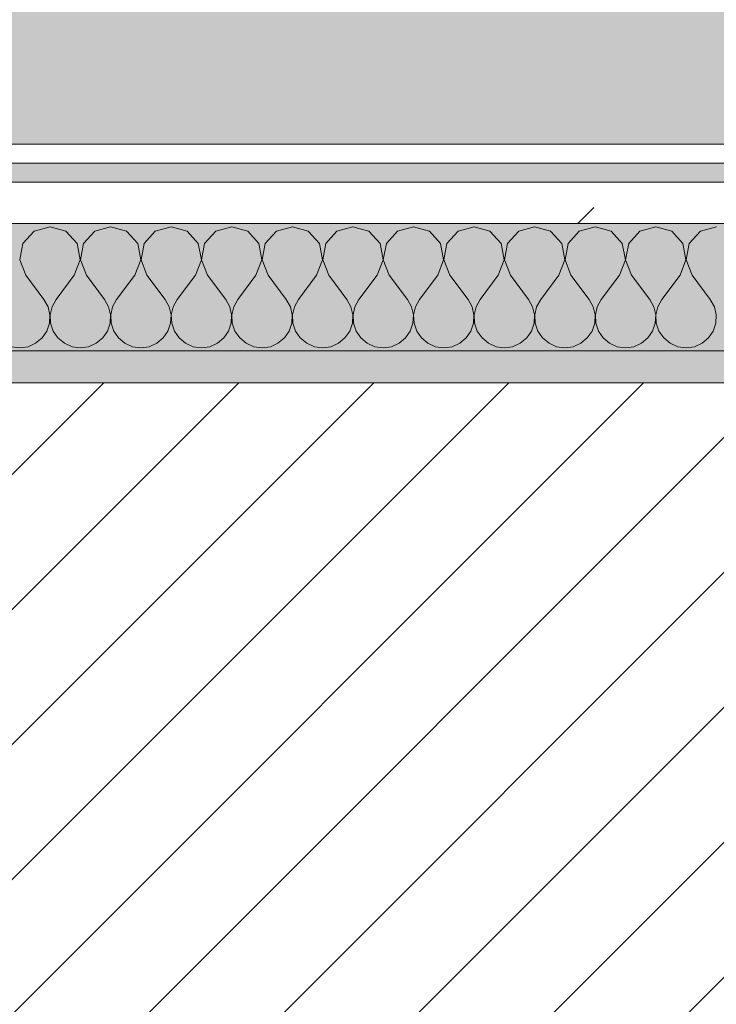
# Model space of a CAD drawing. Header units: millimetres. Extents: x -40968 to 13979, y -19284 to 4746.
# Tile 141 of 256: x -15486 to -15267, y -1399 to -1090. Entities that reach past the tile are written whole.
import ezdxf

# ---------------------------------------------------------------- set-up
doc = ezdxf.new("R2010")
doc.units = ezdxf.units.MM
doc.header["$MEASUREMENT"] = 0
doc.linetypes.add('Wipeout_Contour', pattern=[1000, 0, -1000])
for name, color, linetype in [('12_FAÇ_Façana', 7, 'Continuous'), ('Nuevo_08_E_Envans secs', 7, 'Continuous'), ('Nuevo_14_PAV_Soft Light Grey 0554', 7, 'Continuous')]:
    doc.layers.add(name, color=color, linetype=linetype)
for name, color, linetype, lineweight, true_color in [('12_FAÇ_Façana_Pluma_Nº__176', 7, 'Continuous', 15, 0x93a0c6), ('Nuevo_08_E_Envans secs_Pluma_Nº__102', 7, 'Continuous', 5, 0xcccccc), ('Nuevo_08_E_Envans secs_Pluma_Nº__171', 171, 'Continuous', 13, 0xaaaaff), ('Nuevo_08_E_Envans secs_Pluma_Nº__177', 7, 'Continuous', 15, 0xf7e046), ('Nuevo_14_PAV_Soft Light Grey 0554_Pluma_Nº__245', 7, 'Continuous', 13, 0xe8e8e8)]:
    doc.layers.add(name, color=color, linetype=linetype, lineweight=lineweight, true_color=true_color)
for name, color, linetype, lineweight in [('12_FAÇ_Façana_Pluma_Nº__2', 8, 'Continuous', 5), ('12_FAÇ_Façana_Pluma_Nº__7', 7, 'Continuous', 5), ('Nuevo_08_E_Envans secs_Pluma_Nº__1', 7, 'Continuous', 5)]:
    doc.layers.add(name, color=color, linetype=linetype, lineweight=lineweight)
pattern_1 = [(45, (0, 0), (-183.8478, 183.8478), [195, -65]), (45, (7e-14, 183.85), (-183.8478, 183.8478), [195, -65])]

# ---------------------------------------------------------------- blocks, each defined once
blk = doc.blocks.new('Forjado_1_1', base_point=(-23046.79, -1194.06))
at = {"layer": 'Nuevo_14_PAV_Soft Light Grey 0554_Pluma_Nº__245', "linetype": 'Continuous', "lineweight": 0, "true_color": 0xe8e8e8}
h = blk.add_hatch(color=254, dxfattribs=at)
h.paths.add_polyline_path([(-23046.79, -1194.06), (-1631.11, -1193.63), (-1631.11, -6938.97), (-1556.11, -6938.97), (-1556.11, -7503.98), (-1616.26, -7503.98), (-1616.05, -11935.98), (-1564.89, -11935.98), (-1564.89, -12491.98), (-2024.11, -12491.98), (-2024.11, -12338.98), (-6997.39, -12338.98), (-6997.39, -12391.98), (-3637.68, -12391.98), (-3638.94, -13690.72), (-3644.87, -17130.96), (428.17, -17130.98), (428.89, -16788.98), (778.89, -16788.98), (778.35, -17142.97), (2622.91, -17145.82), (2623.01, -17079.79), (3389.91, -17080.98), (3389.61, -17276.98), (5489.84, -17280.21), (5489.84, -17141.49), (5763.89, -17141.49), (5763.89, -16738.98), (6378.89, -16738.98), (6378.89, -12488.98), (5778.89, -12488.98), (5779.74, -11938.87), (6782.11, -11938.85), (6782.11, -9207.42), (6082.11, -9207.42), (6016.11, -7504.98), (6016.11, -9073.42), (2073.42, -9073.42), (2073.42, -5267.32), (5998.89, -5267.32), (5998.89, -1708.98), (5884.89, -967.98), (7332.11, -967.98), (7332.11, 1999.55), (-28277.4, 1999.55), (-23028.39, 1969.01)])
h.paths.add_polyline_path([(492.89, -5267.32), (1951.42, -5267.32), (1951.42, -9073.42), (492.89, -9073.42)], flags=0)
at = {"layer": 'Nuevo_14_PAV_Soft Light Grey 0554_Pluma_Nº__245', "color": 254, "linetype": 'Continuous', "lineweight": 13, "true_color": 0xe8e8e8, "flags": 128}
blk.add_lwpolyline([(428.17, -17130.98), (-3644.87, -17130.96), (-3638.94, -13690.72), (-3637.68, -12391.98), (-6997.39, -12391.98), (-6997.39, -12338.98), (-2024.11, -12338.98), (-2024.11, -12491.98), (-1564.89, -12491.98), (-1564.89, -11935.98), (-1616.05, -11935.98), (-1616.26, -7503.98), (-1556.11, -7503.98), (-1556.11, -6938.97), (-1631.11, -6938.97), (-1631.11, -1193.63), (-23046.79, -1194.06)], dxfattribs=at)
blk = doc.blocks.new('Muro_12_1', base_point=(-16936.43, -1193.98))
at = {"layer": '12_FAÇ_Façana_Pluma_Nº__176', "linetype": 'Continuous', "lineweight": 0, "true_color": 0x495063}
blk.add_hatch(color=251, dxfattribs=at).paths.add_polyline_path([(-14135.93, -1193.98), (-16936.43, -1193.98), (-16936.43, -1203.98), (-14135.93, -1203.98)])
at = {"layer": '12_FAÇ_Façana_Pluma_Nº__2', "linetype": 'Continuous', "lineweight": 5}
h = blk.add_hatch(dxfattribs=at)
h.set_pattern_fill('Ceramic_0001', color=8, style=0, pattern_type=2)
h.set_pattern_definition([(45, (0, 0), (-21.213203, 21.213203), [])])
h.paths.add_polyline_path([(-16936.43, -1418.98), (-14135.93, -1418.98), (-14135.93, -1203.98), (-16936.43, -1203.98)])
at = {"layer": '12_FAÇ_Façana_Pluma_Nº__7', "color": 7, "linetype": 'Continuous', "lineweight": 5}
blk.add_line((-14135.93, -1203.98), (-16936.43, -1203.98), dxfattribs=at)
at = {"layer": '12_FAÇ_Façana_Pluma_Nº__7', "color": 7, "linetype": 'Continuous', "lineweight": 5, "flags": 128}
blk.add_lwpolyline([(-14135.93, -1193.98), (-16936.43, -1193.98)], dxfattribs=at)
blk = doc.blocks.new('*X239')
at = {"layer": 'Nuevo_08_E_Envans secs_Pluma_Nº__102', "color": 254, "linetype": 'Continuous', "lineweight": 5, "true_color": 0xcccccc}
for p, q in [((-15481.2, -1156.35), (-15484.71, -1160.19)), ((-15476.19, -1154.93), (-15481.2, -1156.35)), ((-15471.18, -1156.35), (-15476.19, -1154.93)), ((-15467.67, -1160.19), (-15471.18, -1156.35)), ((-15462.15, -1156.35), (-15465.66, -1160.19)), ((-15457.14, -1154.93), (-15462.15, -1156.35)), ((-15452.14, -1156.35), (-15457.14, -1154.93)), ((-15448.62, -1160.19), (-15452.14, -1156.35)), ((-15443.1, -1156.35), (-15446.61, -1160.19)), ((-15438.1, -1154.93), (-15443.1, -1156.35)), ((-15433.09, -1156.35), (-15438.1, -1154.93)), ((-15429.58, -1160.19), (-15433.09, -1156.35)), ((-15424.05, -1156.35), (-15427.57, -1160.19)), ((-15419.05, -1154.93), (-15424.05, -1156.35)), ((-15414.04, -1156.35), (-15419.05, -1154.93)), ((-15410.53, -1160.19), (-15414.04, -1156.35)), ((-15405.01, -1156.35), (-15408.52, -1160.19)), ((-15400, -1154.93), (-15405.01, -1156.35)), ((-15394.99, -1156.35), (-15400, -1154.93)), ((-15391.48, -1160.19), (-15394.99, -1156.35)), ((-15385.96, -1156.35), (-15389.47, -1160.19)), ((-15380.95, -1154.93), (-15385.96, -1156.35)), ((-15375.95, -1156.35), (-15380.95, -1154.93)), ((-15372.43, -1160.19), (-15375.95, -1156.35)), ((-15366.91, -1156.35), (-15370.42, -1160.19)), ((-15361.9, -1154.93), (-15366.91, -1156.35)), ((-15356.9, -1156.35), (-15361.9, -1154.93)), ((-15353.39, -1160.19), (-15356.9, -1156.35)), ((-15347.86, -1156.35), (-15351.38, -1160.19)), ((-15342.86, -1154.93), (-15347.86, -1156.35)), ((-15337.85, -1156.35), (-15342.86, -1154.93)), ((-15334.34, -1160.19), (-15337.85, -1156.35)), ((-15328.82, -1156.35), (-15332.33, -1160.19)), ((-15323.81, -1154.93), (-15328.82, -1156.35)), ((-15318.8, -1156.35), (-15323.81, -1154.93)), ((-15315.29, -1160.19), (-15318.8, -1156.35)), ((-15309.77, -1156.35), (-15313.28, -1160.19)), ((-15304.76, -1154.93), (-15309.77, -1156.35)), ((-15299.75, -1156.35), (-15304.76, -1154.93)), ((-15296.24, -1160.19), (-15299.75, -1156.35)), ((-15290.72, -1156.35), (-15294.23, -1160.19)), ((-15285.71, -1154.93), (-15290.72, -1156.35)), ((-15280.71, -1156.35), (-15285.71, -1154.93)), ((-15277.2, -1160.19), (-15280.71, -1156.35)), ((-15271.67, -1156.35), (-15275.19, -1160.19)), ((-15266.67, -1154.93), (-15271.67, -1156.35)), ((-15484.71, -1160.19), (-15485.68, -1165.31)), ((-15466.71, -1165.31), (-15467.67, -1160.19)), ((-15465.66, -1160.19), (-15466.63, -1165.31)), ((-15447.66, -1165.31), (-15448.62, -1160.19)), ((-15446.61, -1160.19), (-15447.58, -1165.31)), ((-15428.61, -1165.31), (-15429.58, -1160.19)), ((-15427.57, -1160.19), (-15428.53, -1165.31)), ((-15409.56, -1165.31), (-15410.53, -1160.19)), ((-15408.52, -1160.19), (-15409.49, -1165.31)), ((-15390.51, -1165.31), (-15391.48, -1160.19)), ((-15389.47, -1160.19), (-15390.44, -1165.31)), ((-15371.47, -1165.31), (-15372.43, -1160.19)), ((-15370.42, -1160.19), (-15371.39, -1165.31)), ((-15352.42, -1165.31), (-15353.39, -1160.19)), ((-15351.38, -1160.19), (-15352.34, -1165.31)), ((-15333.37, -1165.31), (-15334.34, -1160.19)), ((-15332.33, -1160.19), (-15333.29, -1165.31)), ((-15314.32, -1165.31), (-15315.29, -1160.19)), ((-15313.28, -1160.19), (-15314.25, -1165.31)), ((-15295.28, -1165.31), (-15296.24, -1160.19)), ((-15294.23, -1160.19), (-15295.2, -1165.31)), ((-15276.23, -1165.31), (-15277.2, -1160.19)), ((-15275.19, -1160.19), (-15276.15, -1165.31)), ((-15485.68, -1165.31), (-15483.81, -1170.17)), ((-15468.57, -1170.17), (-15466.71, -1165.31)), ((-15466.63, -1165.31), (-15464.76, -1170.17)), ((-15449.52, -1170.17), (-15447.66, -1165.31)), ((-15447.58, -1165.31), (-15445.71, -1170.17)), ((-15430.48, -1170.17), (-15428.61, -1165.31)), ((-15428.53, -1165.31), (-15426.67, -1170.17)), ((-15411.43, -1170.17), (-15409.56, -1165.31)), ((-15409.49, -1165.31), (-15407.62, -1170.17)), ((-15392.38, -1170.17), (-15390.51, -1165.31)), ((-15390.44, -1165.31), (-15388.57, -1170.17)), ((-15373.33, -1170.17), (-15371.47, -1165.31)), ((-15371.39, -1165.31), (-15369.52, -1170.17)), ((-15354.29, -1170.17), (-15352.42, -1165.31)), ((-15352.34, -1165.31), (-15350.48, -1170.17)), ((-15335.24, -1170.17), (-15333.37, -1165.31)), ((-15333.29, -1165.31), (-15331.43, -1170.17)), ((-15316.19, -1170.17), (-15314.32, -1165.31)), ((-15314.25, -1165.31), (-15312.38, -1170.17)), ((-15297.14, -1170.17), (-15295.28, -1165.31)), ((-15295.2, -1165.31), (-15293.33, -1170.17)), ((-15278.1, -1170.17), (-15276.23, -1165.31)), ((-15276.15, -1165.31), (-15274.29, -1170.17)), ((-15483.81, -1170.17), (-15478.1, -1177.79)), ((-15468.57, -1170.17), (-15474.29, -1177.79)), ((-15464.76, -1170.17), (-15459.05, -1177.79)), ((-15449.52, -1170.17), (-15455.24, -1177.79)), ((-15445.71, -1170.17), (-15440, -1177.79)), ((-15430.48, -1170.17), (-15436.19, -1177.79)), ((-15426.67, -1170.17), (-15420.95, -1177.79)), ((-15411.43, -1170.17), (-15417.14, -1177.79)), ((-15407.62, -1170.17), (-15401.9, -1177.79)), ((-15392.38, -1170.17), (-15398.1, -1177.79)), ((-15388.57, -1170.17), (-15382.86, -1177.79)), ((-15373.33, -1170.17), (-15379.05, -1177.79)), ((-15369.52, -1170.17), (-15363.81, -1177.79)), ((-15354.29, -1170.17), (-15360, -1177.79)), ((-15350.48, -1170.17), (-15344.76, -1177.79)), ((-15335.24, -1170.17), (-15340.95, -1177.79)), ((-15331.43, -1170.17), (-15325.71, -1177.79)), ((-15316.19, -1170.17), (-15321.9, -1177.79)), ((-15312.38, -1170.17), (-15306.67, -1177.79)), ((-15297.14, -1170.17), (-15302.86, -1177.79)), ((-15293.33, -1170.17), (-15287.62, -1177.79)), ((-15278.1, -1170.17), (-15283.81, -1177.79)), ((-15274.29, -1170.17), (-15268.57, -1177.79)), ((-15476.82, -1180.08), (-15478.1, -1177.79)), ((-15474.29, -1177.79), (-15475.56, -1180.08)), ((-15457.78, -1180.08), (-15459.05, -1177.79)), ((-15455.24, -1177.79), (-15456.51, -1180.08)), ((-15438.73, -1180.08), (-15440, -1177.79)), ((-15436.19, -1177.79), (-15437.46, -1180.08)), ((-15419.68, -1180.08), (-15420.95, -1177.79)), ((-15417.14, -1177.79), (-15418.41, -1180.08)), ((-15400.63, -1180.08), (-15401.9, -1177.79)), ((-15398.1, -1177.79), (-15399.37, -1180.08)), ((-15381.59, -1180.08), (-15382.86, -1177.79)), ((-15379.05, -1177.79), (-15380.32, -1180.08)), ((-15362.54, -1180.08), (-15363.81, -1177.79)), ((-15360, -1177.79), (-15361.27, -1180.08)), ((-15343.49, -1180.08), (-15344.76, -1177.79)), ((-15340.95, -1177.79), (-15342.22, -1180.08)), ((-15324.44, -1180.08), (-15325.71, -1177.79)), ((-15321.9, -1177.79), (-15323.18, -1180.08)), ((-15305.4, -1180.08), (-15306.67, -1177.79)), ((-15302.86, -1177.79), (-15304.13, -1180.08)), ((-15286.35, -1180.08), (-15287.62, -1177.79)), ((-15283.81, -1177.79), (-15285.08, -1180.08)), ((-15267.3, -1180.08), (-15268.57, -1177.79)), ((-15476.23, -1182.64), (-15476.82, -1180.08)), ((-15475.56, -1180.08), (-15476.15, -1182.64)), ((-15457.18, -1182.64), (-15457.78, -1180.08)), ((-15456.51, -1180.08), (-15457.1, -1182.64)), ((-15438.13, -1182.64), (-15438.73, -1180.08)), ((-15437.46, -1180.08), (-15438.06, -1182.64)), ((-15419.09, -1182.64), (-15419.68, -1180.08)), ((-15418.41, -1180.08), (-15419.01, -1182.64)), ((-15400.04, -1182.64), (-15400.63, -1180.08)), ((-15399.37, -1180.08), (-15399.96, -1182.64)), ((-15380.99, -1182.64), (-15381.59, -1180.08)), ((-15380.32, -1180.08), (-15380.91, -1182.64)), ((-15361.94, -1182.64), (-15362.54, -1180.08)), ((-15361.27, -1180.08), (-15361.87, -1182.64)), ((-15342.9, -1182.64), (-15343.49, -1180.08)), ((-15342.22, -1180.08), (-15342.82, -1182.64)), ((-15323.85, -1182.64), (-15324.44, -1180.08)), ((-15323.18, -1180.08), (-15323.77, -1182.64)), ((-15304.8, -1182.64), (-15305.4, -1180.08)), ((-15304.13, -1180.08), (-15304.72, -1182.64)), ((-15285.75, -1182.64), (-15286.35, -1180.08)), ((-15285.08, -1180.08), (-15285.68, -1182.64)), ((-15266.71, -1182.64), (-15267.3, -1180.08)), ((-15477.2, -1187.76), (-15476.36, -1185.27)), ((-15476.36, -1185.27), (-15476.23, -1182.64)), ((-15476.15, -1182.64), (-15476.02, -1185.27)), ((-15476.02, -1185.27), (-15475.19, -1187.76)), ((-15458.15, -1187.76), (-15457.31, -1185.27)), ((-15457.31, -1185.27), (-15457.18, -1182.64)), ((-15457.1, -1182.64), (-15456.98, -1185.27)), ((-15456.98, -1185.27), (-15456.14, -1187.76)), ((-15439.1, -1187.76), (-15438.26, -1185.27)), ((-15438.26, -1185.27), (-15438.13, -1182.64)), ((-15438.06, -1182.64), (-15437.93, -1185.27)), ((-15437.93, -1185.27), (-15437.09, -1187.76)), ((-15420.05, -1187.76), (-15419.21, -1185.27)), ((-15419.21, -1185.27), (-15419.09, -1182.64)), ((-15419.01, -1182.64), (-15418.88, -1185.27)), ((-15418.88, -1185.27), (-15418.04, -1187.76)), ((-15401.01, -1187.76), (-15400.17, -1185.27)), ((-15400.17, -1185.27), (-15400.04, -1182.64)), ((-15399.96, -1182.64), (-15399.83, -1185.27)), ((-15399.83, -1185.27), (-15398.99, -1187.76)), ((-15381.96, -1187.76), (-15381.12, -1185.27)), ((-15381.12, -1185.27), (-15380.99, -1182.64)), ((-15380.91, -1182.64), (-15380.79, -1185.27)), ((-15380.79, -1185.27), (-15379.95, -1187.76)), ((-15362.91, -1187.76), (-15362.07, -1185.27)), ((-15362.07, -1185.27), (-15361.94, -1182.64)), ((-15361.87, -1182.64), (-15361.74, -1185.27)), ((-15361.74, -1185.27), (-15360.9, -1187.76)), ((-15343.86, -1187.76), (-15343.02, -1185.27)), ((-15343.02, -1185.27), (-15342.9, -1182.64)), ((-15342.82, -1182.64), (-15342.69, -1185.27)), ((-15342.69, -1185.27), (-15341.85, -1187.76)), ((-15324.81, -1187.76), (-15323.98, -1185.27)), ((-15323.98, -1185.27), (-15323.85, -1182.64)), ((-15323.77, -1182.64), (-15323.64, -1185.27)), ((-15323.64, -1185.27), (-15322.8, -1187.76)), ((-15305.77, -1187.76), (-15304.93, -1185.27)), ((-15304.93, -1185.27), (-15304.8, -1182.64)), ((-15304.72, -1182.64), (-15304.6, -1185.27)), ((-15304.6, -1185.27), (-15303.76, -1187.76)), ((-15286.72, -1187.76), (-15285.88, -1185.27)), ((-15285.88, -1185.27), (-15285.75, -1182.64)), ((-15285.68, -1182.64), (-15285.55, -1185.27)), ((-15285.55, -1185.27), (-15284.71, -1187.76)), ((-15267.67, -1187.76), (-15266.83, -1185.27)), ((-15266.83, -1185.27), (-15266.71, -1182.64)), ((-15478.68, -1189.92), (-15477.2, -1187.76)), ((-15475.19, -1187.76), (-15473.7, -1189.92)), ((-15459.64, -1189.92), (-15458.15, -1187.76)), ((-15456.14, -1187.76), (-15454.65, -1189.92)), ((-15440.59, -1189.92), (-15439.1, -1187.76)), ((-15437.09, -1187.76), (-15435.6, -1189.92)), ((-15421.54, -1189.92), (-15420.05, -1187.76)), ((-15418.04, -1187.76), (-15416.55, -1189.92)), ((-15402.49, -1189.92), (-15401.01, -1187.76)), ((-15398.99, -1187.76), (-15397.51, -1189.92)), ((-15383.45, -1189.92), (-15381.96, -1187.76)), ((-15379.95, -1187.76), (-15378.46, -1189.92)), ((-15364.4, -1189.92), (-15362.91, -1187.76)), ((-15360.9, -1187.76), (-15359.41, -1189.92)), ((-15345.35, -1189.92), (-15343.86, -1187.76)), ((-15341.85, -1187.76), (-15340.36, -1189.92)), ((-15326.3, -1189.92), (-15324.81, -1187.76)), ((-15322.8, -1187.76), (-15321.32, -1189.92)), ((-15307.26, -1189.92), (-15305.77, -1187.76)), ((-15303.76, -1187.76), (-15302.27, -1189.92)), ((-15288.21, -1189.92), (-15286.72, -1187.76)), ((-15284.71, -1187.76), (-15283.22, -1189.92)), ((-15269.16, -1189.92), (-15267.67, -1187.76)), ((-15483.11, -1192.66), (-15480.71, -1191.6)), ((-15480.71, -1191.6), (-15478.68, -1189.92)), ((-15473.7, -1189.92), (-15471.67, -1191.6)), ((-15471.67, -1191.6), (-15469.27, -1192.66)), ((-15464.06, -1192.66), (-15461.66, -1191.6)), ((-15461.66, -1191.6), (-15459.64, -1189.92)), ((-15454.65, -1189.92), (-15452.63, -1191.6)), ((-15452.63, -1191.6), (-15450.22, -1192.66)), ((-15445.02, -1192.66), (-15442.61, -1191.6)), ((-15442.61, -1191.6), (-15440.59, -1189.92)), ((-15435.6, -1189.92), (-15433.58, -1191.6)), ((-15433.58, -1191.6), (-15431.17, -1192.66)), ((-15425.97, -1192.66), (-15423.56, -1191.6)), ((-15423.56, -1191.6), (-15421.54, -1189.92)), ((-15416.55, -1189.92), (-15414.53, -1191.6)), ((-15414.53, -1191.6), (-15412.13, -1192.66)), ((-15406.92, -1192.66), (-15404.52, -1191.6)), ((-15404.52, -1191.6), (-15402.49, -1189.92)), ((-15397.51, -1189.92), (-15395.48, -1191.6)), ((-15395.48, -1191.6), (-15393.08, -1192.66)), ((-15387.87, -1192.66), (-15385.47, -1191.6)), ((-15385.47, -1191.6), (-15383.45, -1189.92)), ((-15378.46, -1189.92), (-15376.44, -1191.6)), ((-15376.44, -1191.6), (-15374.03, -1192.66)), ((-15368.83, -1192.66), (-15366.42, -1191.6)), ((-15366.42, -1191.6), (-15364.4, -1189.92)), ((-15359.41, -1189.92), (-15357.39, -1191.6)), ((-15357.39, -1191.6), (-15354.98, -1192.66)), ((-15349.78, -1192.66), (-15347.37, -1191.6)), ((-15347.37, -1191.6), (-15345.35, -1189.92)), ((-15340.36, -1189.92), (-15338.34, -1191.6)), ((-15338.34, -1191.6), (-15335.94, -1192.66)), ((-15330.73, -1192.66), (-15328.33, -1191.6)), ((-15328.33, -1191.6), (-15326.3, -1189.92)), ((-15321.32, -1189.92), (-15319.29, -1191.6)), ((-15319.29, -1191.6), (-15316.89, -1192.66)), ((-15311.68, -1192.66), (-15309.28, -1191.6)), ((-15309.28, -1191.6), (-15307.26, -1189.92)), ((-15302.27, -1189.92), (-15300.25, -1191.6)), ((-15300.25, -1191.6), (-15297.84, -1192.66)), ((-15292.64, -1192.66), (-15290.23, -1191.6)), ((-15290.23, -1191.6), (-15288.21, -1189.92)), ((-15283.22, -1189.92), (-15281.2, -1191.6)), ((-15281.2, -1191.6), (-15278.79, -1192.66)), ((-15273.59, -1192.66), (-15271.18, -1191.6)), ((-15271.18, -1191.6), (-15269.16, -1189.92)), ((-15488.32, -1192.66), (-15485.71, -1193.02)), ((-15485.71, -1193.02), (-15483.11, -1192.66)), ((-15469.27, -1192.66), (-15466.67, -1193.02)), ((-15466.67, -1193.02), (-15464.06, -1192.66)), ((-15450.22, -1192.66), (-15447.62, -1193.02)), ((-15447.62, -1193.02), (-15445.02, -1192.66)), ((-15431.17, -1192.66), (-15428.57, -1193.02)), ((-15428.57, -1193.02), (-15425.97, -1192.66)), ((-15412.13, -1192.66), (-15409.52, -1193.02)), ((-15409.52, -1193.02), (-15406.92, -1192.66)), ((-15393.08, -1192.66), (-15390.48, -1193.02)), ((-15390.48, -1193.02), (-15387.87, -1192.66)), ((-15374.03, -1192.66), (-15371.43, -1193.02)), ((-15371.43, -1193.02), (-15368.83, -1192.66)), ((-15354.98, -1192.66), (-15352.38, -1193.02)), ((-15352.38, -1193.02), (-15349.78, -1192.66)), ((-15335.94, -1192.66), (-15333.33, -1193.02)), ((-15333.33, -1193.02), (-15330.73, -1192.66)), ((-15316.89, -1192.66), (-15314.29, -1193.02)), ((-15314.29, -1193.02), (-15311.68, -1192.66)), ((-15297.84, -1192.66), (-15295.24, -1193.02)), ((-15295.24, -1193.02), (-15292.64, -1192.66)), ((-15278.79, -1192.66), (-15276.19, -1193.02)), ((-15276.19, -1193.02), (-15273.59, -1192.66))]:
    blk.add_line(p, q, dxfattribs=at)
blk = doc.blocks.new('Muro_92_1', base_point=(-14135.93, -1193.98))
at = {"layer": 'Nuevo_08_E_Envans secs_Pluma_Nº__1', "color": 7, "linetype": 'Continuous', "lineweight": 5, "flags": 128}
blk.add_lwpolyline([(-16936.43, -1193.98), (-14135.93, -1193.98)], dxfattribs=at)
at = {"color": 254, "linetype": 'Wipeout_Contour', "lineweight": 0, "ltscale": 62310.788122}
blk.add_wipeout([(-14135.93, -1128.98), (-16936.43, -1128.98), (-16936.43, -1134.98), (-14135.93, -1134.98)], dxfattribs=at).dxf.layer = 'Nuevo_08_E_Envans secs'
at = {"color": 254, "linetype": 'Wipeout_Contour', "lineweight": 0, "ltscale": 62315.364932}
blk.add_wipeout([(-14135.93, -1140.98), (-16936.43, -1140.98), (-16936.43, -1153.98), (-14135.93, -1153.98)], dxfattribs=at).dxf.layer = 'Nuevo_08_E_Envans secs'
at = {"layer": 'Nuevo_08_E_Envans secs_Pluma_Nº__171', "linetype": 'Continuous', "lineweight": 13, "true_color": 0xaaaaff}
h = blk.add_hatch(dxfattribs=at)
h.set_pattern_fill('Panellat_HPL_0001', color=161, style=0, pattern_type=2)
h.set_pattern_definition(pattern_1)
h.paths.add_polyline_path([(-14135.93, -1128.98), (-16936.43, -1128.98), (-16936.43, -1134.98), (-14135.93, -1134.98)])
at = {"layer": 'Nuevo_08_E_Envans secs_Pluma_Nº__177', "linetype": 'Continuous', "lineweight": 15, "true_color": 0xf7e046}
h = blk.add_hatch(dxfattribs=at)
h.set_pattern_fill('Panellat_HPL_0001', color=53, style=0, pattern_type=2)
h.set_pattern_definition(pattern_1)
h.paths.add_polyline_path([(-14135.93, -1140.98), (-16936.43, -1140.98), (-16936.43, -1153.98), (-14135.93, -1153.98)])
at = {"layer": 'Nuevo_08_E_Envans secs_Pluma_Nº__1', "color": 7, "linetype": 'Continuous', "lineweight": 5}
for p, q in [((-14135.93, -1134.98), (-16936.43, -1134.98)), ((-14135.93, -1140.98), (-16936.43, -1140.98)), ((-14135.93, -1153.98), (-16936.43, -1153.98))]:
    blk.add_line(p, q, dxfattribs=at)
at = {"layer": 'Nuevo_08_E_Envans secs_Pluma_Nº__1', "color": 7, "linetype": 'Continuous', "lineweight": 5, "flags": 128}
blk.add_lwpolyline([(-14135.93, -1128.98), (-16936.43, -1128.98)], dxfattribs=at)
at = {"layer": 'Nuevo_08_E_Envans secs', "color": 7, "lineweight": 20}
blk.add_blockref('*X239', (0, 0), dxfattribs=at)
blk = doc.blocks.new('*X495')
at = {"layer": 'Nuevo_08_E_Envans secs_Pluma_Nº__102', "color": 254, "linetype": 'Continuous', "lineweight": 5, "true_color": 0xcccccc}
for p, q in [((-15481.2, -1156.35), (-15484.71, -1160.19)), ((-15476.19, -1154.93), (-15481.2, -1156.35)), ((-15471.18, -1156.35), (-15476.19, -1154.93)), ((-15467.67, -1160.19), (-15471.18, -1156.35)), ((-15462.15, -1156.35), (-15465.66, -1160.19)), ((-15457.14, -1154.93), (-15462.15, -1156.35)), ((-15452.14, -1156.35), (-15457.14, -1154.93)), ((-15448.62, -1160.19), (-15452.14, -1156.35)), ((-15443.1, -1156.35), (-15446.61, -1160.19)), ((-15438.1, -1154.93), (-15443.1, -1156.35)), ((-15433.09, -1156.35), (-15438.1, -1154.93)), ((-15429.58, -1160.19), (-15433.09, -1156.35)), ((-15424.05, -1156.35), (-15427.57, -1160.19)), ((-15419.05, -1154.93), (-15424.05, -1156.35)), ((-15414.04, -1156.35), (-15419.05, -1154.93)), ((-15410.53, -1160.19), (-15414.04, -1156.35)), ((-15405.01, -1156.35), (-15408.52, -1160.19)), ((-15400, -1154.93), (-15405.01, -1156.35)), ((-15394.99, -1156.35), (-15400, -1154.93)), ((-15391.48, -1160.19), (-15394.99, -1156.35)), ((-15385.96, -1156.35), (-15389.47, -1160.19)), ((-15380.95, -1154.93), (-15385.96, -1156.35)), ((-15375.95, -1156.35), (-15380.95, -1154.93)), ((-15372.43, -1160.19), (-15375.95, -1156.35)), ((-15366.91, -1156.35), (-15370.42, -1160.19)), ((-15361.9, -1154.93), (-15366.91, -1156.35)), ((-15356.9, -1156.35), (-15361.9, -1154.93)), ((-15353.39, -1160.19), (-15356.9, -1156.35)), ((-15347.86, -1156.35), (-15351.38, -1160.19)), ((-15342.86, -1154.93), (-15347.86, -1156.35)), ((-15337.85, -1156.35), (-15342.86, -1154.93)), ((-15334.34, -1160.19), (-15337.85, -1156.35)), ((-15328.82, -1156.35), (-15332.33, -1160.19)), ((-15323.81, -1154.93), (-15328.82, -1156.35)), ((-15318.8, -1156.35), (-15323.81, -1154.93)), ((-15315.29, -1160.19), (-15318.8, -1156.35)), ((-15309.77, -1156.35), (-15313.28, -1160.19)), ((-15304.76, -1154.93), (-15309.77, -1156.35)), ((-15299.75, -1156.35), (-15304.76, -1154.93)), ((-15296.24, -1160.19), (-15299.75, -1156.35)), ((-15290.72, -1156.35), (-15294.23, -1160.19)), ((-15285.71, -1154.93), (-15290.72, -1156.35)), ((-15280.71, -1156.35), (-15285.71, -1154.93)), ((-15277.2, -1160.19), (-15280.71, -1156.35)), ((-15271.67, -1156.35), (-15275.19, -1160.19)), ((-15266.67, -1154.93), (-15271.67, -1156.35)), ((-15484.71, -1160.19), (-15485.68, -1165.31)), ((-15466.71, -1165.31), (-15467.67, -1160.19)), ((-15465.66, -1160.19), (-15466.63, -1165.31)), ((-15447.66, -1165.31), (-15448.62, -1160.19)), ((-15446.61, -1160.19), (-15447.58, -1165.31)), ((-15428.61, -1165.31), (-15429.58, -1160.19)), ((-15427.57, -1160.19), (-15428.53, -1165.31)), ((-15409.56, -1165.31), (-15410.53, -1160.19)), ((-15408.52, -1160.19), (-15409.49, -1165.31)), ((-15390.51, -1165.31), (-15391.48, -1160.19)), ((-15389.47, -1160.19), (-15390.44, -1165.31)), ((-15371.47, -1165.31), (-15372.43, -1160.19)), ((-15370.42, -1160.19), (-15371.39, -1165.31)), ((-15352.42, -1165.31), (-15353.39, -1160.19)), ((-15351.38, -1160.19), (-15352.34, -1165.31)), ((-15333.37, -1165.31), (-15334.34, -1160.19)), ((-15332.33, -1160.19), (-15333.29, -1165.31)), ((-15314.32, -1165.31), (-15315.29, -1160.19)), ((-15313.28, -1160.19), (-15314.25, -1165.31)), ((-15295.28, -1165.31), (-15296.24, -1160.19)), ((-15294.23, -1160.19), (-15295.2, -1165.31)), ((-15276.23, -1165.31), (-15277.2, -1160.19)), ((-15275.19, -1160.19), (-15276.15, -1165.31)), ((-15485.68, -1165.31), (-15483.81, -1170.17)), ((-15468.57, -1170.17), (-15466.71, -1165.31)), ((-15466.63, -1165.31), (-15464.76, -1170.17)), ((-15449.52, -1170.17), (-15447.66, -1165.31)), ((-15447.58, -1165.31), (-15445.71, -1170.17)), ((-15430.48, -1170.17), (-15428.61, -1165.31)), ((-15428.53, -1165.31), (-15426.67, -1170.17)), ((-15411.43, -1170.17), (-15409.56, -1165.31)), ((-15409.49, -1165.31), (-15407.62, -1170.17)), ((-15392.38, -1170.17), (-15390.51, -1165.31)), ((-15390.44, -1165.31), (-15388.57, -1170.17)), ((-15373.33, -1170.17), (-15371.47, -1165.31)), ((-15371.39, -1165.31), (-15369.52, -1170.17)), ((-15354.29, -1170.17), (-15352.42, -1165.31)), ((-15352.34, -1165.31), (-15350.48, -1170.17)), ((-15335.24, -1170.17), (-15333.37, -1165.31)), ((-15333.29, -1165.31), (-15331.43, -1170.17)), ((-15316.19, -1170.17), (-15314.32, -1165.31)), ((-15314.25, -1165.31), (-15312.38, -1170.17)), ((-15297.14, -1170.17), (-15295.28, -1165.31)), ((-15295.2, -1165.31), (-15293.33, -1170.17)), ((-15278.1, -1170.17), (-15276.23, -1165.31)), ((-15276.15, -1165.31), (-15274.29, -1170.17)), ((-15483.81, -1170.17), (-15478.1, -1177.79)), ((-15468.57, -1170.17), (-15474.29, -1177.79)), ((-15464.76, -1170.17), (-15459.05, -1177.79)), ((-15449.52, -1170.17), (-15455.24, -1177.79)), ((-15445.71, -1170.17), (-15440, -1177.79)), ((-15430.48, -1170.17), (-15436.19, -1177.79)), ((-15426.67, -1170.17), (-15420.95, -1177.79)), ((-15411.43, -1170.17), (-15417.14, -1177.79)), ((-15407.62, -1170.17), (-15401.9, -1177.79)), ((-15392.38, -1170.17), (-15398.1, -1177.79)), ((-15388.57, -1170.17), (-15382.86, -1177.79)), ((-15373.33, -1170.17), (-15379.05, -1177.79)), ((-15369.52, -1170.17), (-15363.81, -1177.79)), ((-15354.29, -1170.17), (-15360, -1177.79)), ((-15350.48, -1170.17), (-15344.76, -1177.79)), ((-15335.24, -1170.17), (-15340.95, -1177.79)), ((-15331.43, -1170.17), (-15325.71, -1177.79)), ((-15316.19, -1170.17), (-15321.9, -1177.79)), ((-15312.38, -1170.17), (-15306.67, -1177.79)), ((-15297.14, -1170.17), (-15302.86, -1177.79)), ((-15293.33, -1170.17), (-15287.62, -1177.79)), ((-15278.1, -1170.17), (-15283.81, -1177.79)), ((-15274.29, -1170.17), (-15268.57, -1177.79)), ((-15476.82, -1180.08), (-15478.1, -1177.79)), ((-15474.29, -1177.79), (-15475.56, -1180.08)), ((-15457.78, -1180.08), (-15459.05, -1177.79)), ((-15455.24, -1177.79), (-15456.51, -1180.08)), ((-15438.73, -1180.08), (-15440, -1177.79)), ((-15436.19, -1177.79), (-15437.46, -1180.08)), ((-15419.68, -1180.08), (-15420.95, -1177.79)), ((-15417.14, -1177.79), (-15418.41, -1180.08)), ((-15400.63, -1180.08), (-15401.9, -1177.79)), ((-15398.1, -1177.79), (-15399.37, -1180.08)), ((-15381.59, -1180.08), (-15382.86, -1177.79)), ((-15379.05, -1177.79), (-15380.32, -1180.08)), ((-15362.54, -1180.08), (-15363.81, -1177.79)), ((-15360, -1177.79), (-15361.27, -1180.08)), ((-15343.49, -1180.08), (-15344.76, -1177.79)), ((-15340.95, -1177.79), (-15342.22, -1180.08)), ((-15324.44, -1180.08), (-15325.71, -1177.79)), ((-15321.9, -1177.79), (-15323.18, -1180.08)), ((-15305.4, -1180.08), (-15306.67, -1177.79)), ((-15302.86, -1177.79), (-15304.13, -1180.08)), ((-15286.35, -1180.08), (-15287.62, -1177.79)), ((-15283.81, -1177.79), (-15285.08, -1180.08)), ((-15267.3, -1180.08), (-15268.57, -1177.79)), ((-15476.23, -1182.64), (-15476.82, -1180.08)), ((-15475.56, -1180.08), (-15476.15, -1182.64)), ((-15457.18, -1182.64), (-15457.78, -1180.08)), ((-15456.51, -1180.08), (-15457.1, -1182.64)), ((-15438.13, -1182.64), (-15438.73, -1180.08)), ((-15437.46, -1180.08), (-15438.06, -1182.64)), ((-15419.09, -1182.64), (-15419.68, -1180.08)), ((-15418.41, -1180.08), (-15419.01, -1182.64)), ((-15400.04, -1182.64), (-15400.63, -1180.08)), ((-15399.37, -1180.08), (-15399.96, -1182.64)), ((-15380.99, -1182.64), (-15381.59, -1180.08)), ((-15380.32, -1180.08), (-15380.91, -1182.64)), ((-15361.94, -1182.64), (-15362.54, -1180.08)), ((-15361.27, -1180.08), (-15361.87, -1182.64)), ((-15342.9, -1182.64), (-15343.49, -1180.08)), ((-15342.22, -1180.08), (-15342.82, -1182.64)), ((-15323.85, -1182.64), (-15324.44, -1180.08)), ((-15323.18, -1180.08), (-15323.77, -1182.64)), ((-15304.8, -1182.64), (-15305.4, -1180.08)), ((-15304.13, -1180.08), (-15304.72, -1182.64)), ((-15285.75, -1182.64), (-15286.35, -1180.08)), ((-15285.08, -1180.08), (-15285.68, -1182.64)), ((-15266.71, -1182.64), (-15267.3, -1180.08)), ((-15477.2, -1187.76), (-15476.36, -1185.27)), ((-15476.36, -1185.27), (-15476.23, -1182.64)), ((-15476.15, -1182.64), (-15476.02, -1185.27)), ((-15476.02, -1185.27), (-15475.19, -1187.76)), ((-15458.15, -1187.76), (-15457.31, -1185.27)), ((-15457.31, -1185.27), (-15457.18, -1182.64)), ((-15457.1, -1182.64), (-15456.98, -1185.27)), ((-15456.98, -1185.27), (-15456.14, -1187.76)), ((-15439.1, -1187.76), (-15438.26, -1185.27)), ((-15438.26, -1185.27), (-15438.13, -1182.64)), ((-15438.06, -1182.64), (-15437.93, -1185.27)), ((-15437.93, -1185.27), (-15437.09, -1187.76)), ((-15420.05, -1187.76), (-15419.21, -1185.27)), ((-15419.21, -1185.27), (-15419.09, -1182.64)), ((-15419.01, -1182.64), (-15418.88, -1185.27)), ((-15418.88, -1185.27), (-15418.04, -1187.76)), ((-15401.01, -1187.76), (-15400.17, -1185.27)), ((-15400.17, -1185.27), (-15400.04, -1182.64)), ((-15399.96, -1182.64), (-15399.83, -1185.27)), ((-15399.83, -1185.27), (-15398.99, -1187.76)), ((-15381.96, -1187.76), (-15381.12, -1185.27)), ((-15381.12, -1185.27), (-15380.99, -1182.64)), ((-15380.91, -1182.64), (-15380.79, -1185.27)), ((-15380.79, -1185.27), (-15379.95, -1187.76)), ((-15362.91, -1187.76), (-15362.07, -1185.27)), ((-15362.07, -1185.27), (-15361.94, -1182.64)), ((-15361.87, -1182.64), (-15361.74, -1185.27)), ((-15361.74, -1185.27), (-15360.9, -1187.76)), ((-15343.86, -1187.76), (-15343.02, -1185.27)), ((-15343.02, -1185.27), (-15342.9, -1182.64)), ((-15342.82, -1182.64), (-15342.69, -1185.27)), ((-15342.69, -1185.27), (-15341.85, -1187.76)), ((-15324.81, -1187.76), (-15323.98, -1185.27)), ((-15323.98, -1185.27), (-15323.85, -1182.64)), ((-15323.77, -1182.64), (-15323.64, -1185.27)), ((-15323.64, -1185.27), (-15322.8, -1187.76)), ((-15305.77, -1187.76), (-15304.93, -1185.27)), ((-15304.93, -1185.27), (-15304.8, -1182.64)), ((-15304.72, -1182.64), (-15304.6, -1185.27)), ((-15304.6, -1185.27), (-15303.76, -1187.76)), ((-15286.72, -1187.76), (-15285.88, -1185.27)), ((-15285.88, -1185.27), (-15285.75, -1182.64)), ((-15285.68, -1182.64), (-15285.55, -1185.27)), ((-15285.55, -1185.27), (-15284.71, -1187.76)), ((-15267.67, -1187.76), (-15266.83, -1185.27)), ((-15266.83, -1185.27), (-15266.71, -1182.64)), ((-15478.68, -1189.92), (-15477.2, -1187.76)), ((-15475.19, -1187.76), (-15473.7, -1189.92)), ((-15459.64, -1189.92), (-15458.15, -1187.76)), ((-15456.14, -1187.76), (-15454.65, -1189.92)), ((-15440.59, -1189.92), (-15439.1, -1187.76)), ((-15437.09, -1187.76), (-15435.6, -1189.92)), ((-15421.54, -1189.92), (-15420.05, -1187.76)), ((-15418.04, -1187.76), (-15416.55, -1189.92)), ((-15402.49, -1189.92), (-15401.01, -1187.76)), ((-15398.99, -1187.76), (-15397.51, -1189.92)), ((-15383.45, -1189.92), (-15381.96, -1187.76)), ((-15379.95, -1187.76), (-15378.46, -1189.92)), ((-15364.4, -1189.92), (-15362.91, -1187.76)), ((-15360.9, -1187.76), (-15359.41, -1189.92)), ((-15345.35, -1189.92), (-15343.86, -1187.76)), ((-15341.85, -1187.76), (-15340.36, -1189.92)), ((-15326.3, -1189.92), (-15324.81, -1187.76)), ((-15322.8, -1187.76), (-15321.32, -1189.92)), ((-15307.26, -1189.92), (-15305.77, -1187.76)), ((-15303.76, -1187.76), (-15302.27, -1189.92)), ((-15288.21, -1189.92), (-15286.72, -1187.76)), ((-15284.71, -1187.76), (-15283.22, -1189.92)), ((-15269.16, -1189.92), (-15267.67, -1187.76)), ((-15483.11, -1192.66), (-15480.71, -1191.6)), ((-15480.71, -1191.6), (-15478.68, -1189.92)), ((-15473.7, -1189.92), (-15471.67, -1191.6)), ((-15471.67, -1191.6), (-15469.27, -1192.66)), ((-15464.06, -1192.66), (-15461.66, -1191.6)), ((-15461.66, -1191.6), (-15459.64, -1189.92)), ((-15454.65, -1189.92), (-15452.63, -1191.6)), ((-15452.63, -1191.6), (-15450.22, -1192.66)), ((-15445.02, -1192.66), (-15442.61, -1191.6)), ((-15442.61, -1191.6), (-15440.59, -1189.92)), ((-15435.6, -1189.92), (-15433.58, -1191.6)), ((-15433.58, -1191.6), (-15431.17, -1192.66)), ((-15425.97, -1192.66), (-15423.56, -1191.6)), ((-15423.56, -1191.6), (-15421.54, -1189.92)), ((-15416.55, -1189.92), (-15414.53, -1191.6)), ((-15414.53, -1191.6), (-15412.13, -1192.66)), ((-15406.92, -1192.66), (-15404.52, -1191.6)), ((-15404.52, -1191.6), (-15402.49, -1189.92)), ((-15397.51, -1189.92), (-15395.48, -1191.6)), ((-15395.48, -1191.6), (-15393.08, -1192.66)), ((-15387.87, -1192.66), (-15385.47, -1191.6)), ((-15385.47, -1191.6), (-15383.45, -1189.92)), ((-15378.46, -1189.92), (-15376.44, -1191.6)), ((-15376.44, -1191.6), (-15374.03, -1192.66)), ((-15368.83, -1192.66), (-15366.42, -1191.6)), ((-15366.42, -1191.6), (-15364.4, -1189.92)), ((-15359.41, -1189.92), (-15357.39, -1191.6)), ((-15357.39, -1191.6), (-15354.98, -1192.66)), ((-15349.78, -1192.66), (-15347.37, -1191.6)), ((-15347.37, -1191.6), (-15345.35, -1189.92)), ((-15340.36, -1189.92), (-15338.34, -1191.6)), ((-15338.34, -1191.6), (-15335.94, -1192.66)), ((-15330.73, -1192.66), (-15328.33, -1191.6)), ((-15328.33, -1191.6), (-15326.3, -1189.92)), ((-15321.32, -1189.92), (-15319.29, -1191.6)), ((-15319.29, -1191.6), (-15316.89, -1192.66)), ((-15311.68, -1192.66), (-15309.28, -1191.6)), ((-15309.28, -1191.6), (-15307.26, -1189.92)), ((-15302.27, -1189.92), (-15300.25, -1191.6)), ((-15300.25, -1191.6), (-15297.84, -1192.66)), ((-15292.64, -1192.66), (-15290.23, -1191.6)), ((-15290.23, -1191.6), (-15288.21, -1189.92)), ((-15283.22, -1189.92), (-15281.2, -1191.6)), ((-15281.2, -1191.6), (-15278.79, -1192.66)), ((-15273.59, -1192.66), (-15271.18, -1191.6)), ((-15271.18, -1191.6), (-15269.16, -1189.92)), ((-15488.32, -1192.66), (-15485.71, -1193.02)), ((-15485.71, -1193.02), (-15483.11, -1192.66)), ((-15469.27, -1192.66), (-15466.67, -1193.02)), ((-15466.67, -1193.02), (-15464.06, -1192.66)), ((-15450.22, -1192.66), (-15447.62, -1193.02)), ((-15447.62, -1193.02), (-15445.02, -1192.66)), ((-15431.17, -1192.66), (-15428.57, -1193.02)), ((-15428.57, -1193.02), (-15425.97, -1192.66)), ((-15412.13, -1192.66), (-15409.52, -1193.02)), ((-15409.52, -1193.02), (-15406.92, -1192.66)), ((-15393.08, -1192.66), (-15390.48, -1193.02)), ((-15390.48, -1193.02), (-15387.87, -1192.66)), ((-15374.03, -1192.66), (-15371.43, -1193.02)), ((-15371.43, -1193.02), (-15368.83, -1192.66)), ((-15354.98, -1192.66), (-15352.38, -1193.02)), ((-15352.38, -1193.02), (-15349.78, -1192.66)), ((-15335.94, -1192.66), (-15333.33, -1193.02)), ((-15333.33, -1193.02), (-15330.73, -1192.66)), ((-15316.89, -1192.66), (-15314.29, -1193.02)), ((-15314.29, -1193.02), (-15311.68, -1192.66)), ((-15297.84, -1192.66), (-15295.24, -1193.02)), ((-15295.24, -1193.02), (-15292.64, -1192.66)), ((-15278.79, -1192.66), (-15276.19, -1193.02)), ((-15276.19, -1193.02), (-15273.59, -1192.66))]:
    blk.add_line(p, q, dxfattribs=at)
blk = doc.blocks.new('Muro_152_1', base_point=(-16136.43, -1128.98))
at = {"layer": 'Nuevo_08_E_Envans secs_Pluma_Nº__1', "color": 7, "linetype": 'Continuous', "lineweight": 5, "flags": 128}
blk.add_lwpolyline([(-16136.43, -1193.98), (-14135.93, -1193.98)], dxfattribs=at)
at = {"color": 254, "linetype": 'Wipeout_Contour', "lineweight": 0, "ltscale": 60714.529183}
blk.add_wipeout([(-14135.93, -1128.98), (-16136.43, -1128.98), (-16136.43, -1134.98), (-14135.93, -1134.98)], dxfattribs=at).dxf.layer = 'Nuevo_08_E_Envans secs'
at = {"color": 254, "linetype": 'Wipeout_Contour', "lineweight": 0, "ltscale": 60719.208822}
blk.add_wipeout([(-14135.93, -1140.98), (-16136.43, -1140.98), (-16136.43, -1153.98), (-14135.93, -1153.98)], dxfattribs=at).dxf.layer = 'Nuevo_08_E_Envans secs'
at = {"layer": 'Nuevo_08_E_Envans secs_Pluma_Nº__171', "linetype": 'Continuous', "lineweight": 13, "true_color": 0xaaaaff}
h = blk.add_hatch(dxfattribs=at)
h.set_pattern_fill('Panellat_HPL_0001', color=161, style=0, pattern_type=2)
h.set_pattern_definition(pattern_1)
h.paths.add_polyline_path([(-14135.93, -1128.98), (-16136.43, -1128.98), (-16136.43, -1134.98), (-14135.93, -1134.98)])
at = {"layer": 'Nuevo_08_E_Envans secs_Pluma_Nº__177', "linetype": 'Continuous', "lineweight": 15, "true_color": 0xf7e046}
h = blk.add_hatch(dxfattribs=at)
h.set_pattern_fill('Panellat_HPL_0001', color=53, style=0, pattern_type=2)
h.set_pattern_definition(pattern_1)
h.paths.add_polyline_path([(-14135.93, -1140.98), (-16136.43, -1140.98), (-16136.43, -1153.98), (-14135.93, -1153.98)])
at = {"layer": 'Nuevo_08_E_Envans secs_Pluma_Nº__1', "color": 7, "linetype": 'Continuous', "lineweight": 5}
for p, q in [((-14135.93, -1134.98), (-16136.43, -1134.98)), ((-14135.93, -1140.98), (-16136.43, -1140.98)), ((-14135.93, -1153.98), (-16136.43, -1153.98))]:
    blk.add_line(p, q, dxfattribs=at)
at = {"layer": 'Nuevo_08_E_Envans secs_Pluma_Nº__1', "color": 7, "linetype": 'Continuous', "lineweight": 5, "flags": 128}
blk.add_lwpolyline([(-14135.93, -1128.98), (-16136.43, -1128.98)], dxfattribs=at)
at = {"layer": 'Nuevo_08_E_Envans secs', "color": 7, "lineweight": 20}
blk.add_blockref('*X495', (0, 0), dxfattribs=at)

msp = doc.modelspace()

# ---------------------------------------------------------------- block references
at = {"layer": '12_FAÇ_Façana', "color": 7, "lineweight": 20}
msp.add_blockref('Muro_12_1', (-16936.43, -1193.98), dxfattribs=at)
at = {"layer": 'Nuevo_14_PAV_Soft Light Grey 0554', "color": 254, "linetype": 'Continuous', "lineweight": 13, "true_color": 0xe8e8e8}
msp.add_blockref('Forjado_1_1', (-23046.79, -1194.06), dxfattribs=at)

# ---------------------------------------------------------------- next in the draw order: block references
at = {"layer": 'Nuevo_08_E_Envans secs', "color": 7, "lineweight": 20}
msp.add_blockref('Muro_92_1', (-14135.93, -1193.98), dxfattribs=at)

# ---------------------------------------------------------------- next in the draw order: block references
msp.add_blockref('Muro_152_1', (-16136.43, -1128.98), dxfattribs=at)

doc.saveas('drawing.dxf')
